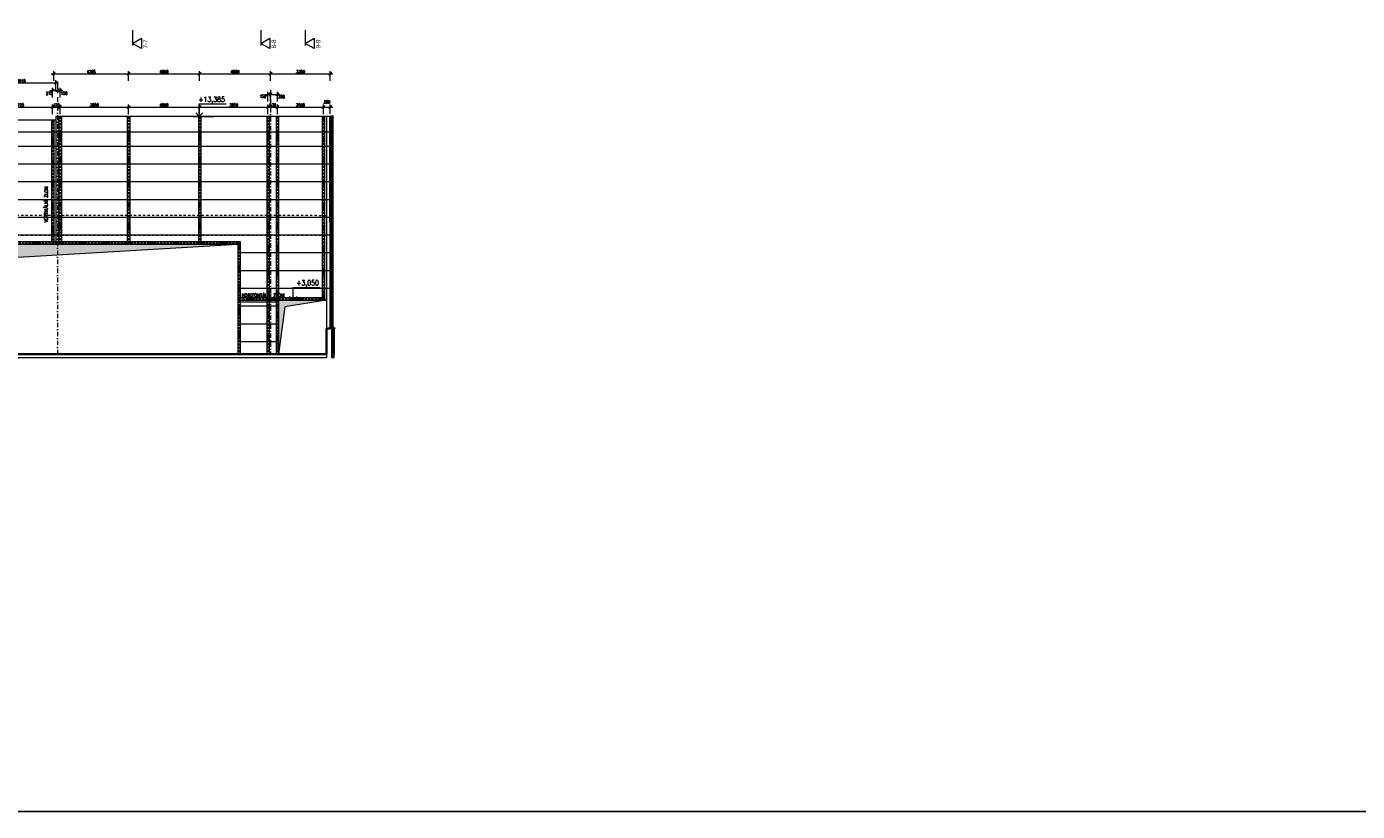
# Model space of a CAD drawing. Header units: millimetres. Extents: x -485339 to 350584, y -1189934 to 0.
# Tile 129 of 178: x 80968 to 155877, y -1189934 to -1145724. Entities that reach past the tile are written whole.
import ezdxf
from ezdxf.enums import TextEntityAlignment as Align

# ---------------------------------------------------------------- set-up
doc = ezdxf.new("R2010")
doc.units = ezdxf.units.MM
doc.header["$LTSCALE"] = 10
for name, pattern in [('ACAD_ISO10W100', [18.5, 12, -3, 0.5, -3]), ('DASHDOT', [25.4, 12.7, -6.35, 0, -6.35]), ('DASHED', [19.05, 12.7, -6.35]), ('ČÁRKOVANÁ', [19.05, 12.7, -6.35])]:
    doc.linetypes.add(name, pattern=pattern)
doc.layers.get('Defpoints').update_dxf_attribs({"color": 201})
for name, color, linetype, lineweight in [('N_kóty', 10, 'Continuous', 18), ('N_popis_fasáda', 212, 'Continuous', 18), ('N_čáry_obrys', 10, 'Continuous', 35), ('N_čáry_obv.plášt', 212, 'Continuous', 18), ('N_čáry_obv.plášt_obrys', 212, 'Continuous', 35), ('N_čáry_plné', 10, 'Continuous', 18), ('St_kóty_výškové', 132, 'Continuous', 18), ('St_popis', 250, 'Continuous', 18), ('St_sloupy_opláštění_pohled', 25, 'ČÁRKOVANÁ', 18), ('St_čáry_obrys', 5, 'Continuous', 35), ('St_čáry_osy', 250, 'DASHDOT', 18), ('St_čáry_plné', 250, 'Continuous', 18), ('St_šrafy', 250, 'Continuous', 18)]:
    doc.layers.add(name, color=color, linetype=linetype, lineweight=lineweight)
doc.layers.add('N_profily', color=7, linetype='Continuous', lineweight=18, true_color=0x2424ff)
doc.layers.add('N_PROFILY_KOTY', color=7, linetype='Continuous', lineweight=18, true_color=0x2424ff)
doc.styles.add('Andy', font='arial.ttf')
doc.styles.add('ROMANS', font='romans.shx', dxfattribs={"width": 0.8})
doc.styles.get("Standard").update_dxf_attribs({"font": 'simplex.shx', "width": 0.8})
doc.linetypes.add('IZOLACE', pattern='A,0.0001,-0.1,[134,ltypeshp.shx,S=0.1,R=0,X=-0.1,Y=0],-0.2,[134,ltypeshp.shx,S=0.1,R=180,X=0.1,Y=0],-0.1', length=0.4001)
doc.linetypes.add('ZIGZAG', pattern='A,0.00254,-5.08,[131,ltypeshp.shx,S=5.08,R=0,X=-5.08,Y=0],-10.16,[131,ltypeshp.shx,S=5.08,R=180,X=5.08,Y=0],-5.08', length=20.32254)
doc.dimstyles.new('stavebníM100', dxfattribs={"dimtxt": 165, "dimasz": 170, "dimexe": 150, "dimexo": 100, "dimgap": 30, "dimtad": 1, "dimdec": 0, "dimtxsty": 'Standard', "dimblk": 'OBLIQUE', "dimcen": -2.5, "dimdle": 150, "dimclrd": 256, "dimclre": 256, "dimclrt": 256, "dimadec": 4, "dimazin": 0, "dimtfac": 1, "dimtdec": 0, "dimtmove": 2, "dimatfit": 3, "dimldrblk": 'OBLIQUE', "dimfxl": 400, "dimfxlon": 1, "dimlwd": -1, "dimlwe": -1, "dimarcsym": 0})

# ---------------------------------------------------------------- blocks, each defined once
blk = doc.blocks.new('*U7323')
at = {"color": 0, "linetype": 'ByBlock', "lineweight": -2}
blk.add_line((3, 0), (-7, 0), dxfattribs=at)
for points in [[(0, 0), (0, 6.12), (0, 6.12), (-13, 6.12)], [(1.75, 1.75), (0, 0), (-1.75, 1.75)]]:
    blk.add_lwpolyline(points, dxfattribs=at)
at = {"color": 0, "linetype": 'ByBlock', "lineweight": -2, "style": 'ROMANS', "width": 0.8}
for tag, p in [('VYSKA', (-3.45, 9.63)), ('POPIS_001', (-12.5, 5.12))]:
    blk.add_attdef(tag, text='', height=2.5, dxfattribs=at).set_placement(p, align=Align.TOP_RIGHT)
blk = doc.blocks.new('_OBLIQUE')
at = {"color": 0, "linetype": 'ByBlock'}
blk.add_line((-0.5, -0.5), (0.5, 0.5), dxfattribs=at)
blk = doc.blocks.new('*D8075')
at = {"layer": 'Defpoints', "color": 0}
for p in [(82429, -1150253), (78704, -1150997), (82429, -1150997)]:
    blk.add_point(p, dxfattribs=at)
at = {"layer": 'N_PROFILY_KOTY'}
for p, q in [((78554, -1150253), (82579, -1150253)), ((78704, -1150653), (78704, -1150103)), ((82429, -1150653), (82429, -1150103))]:
    blk.add_line(p, q, dxfattribs=at)
at = {"layer": 'N_PROFILY_KOTY', "linetype": 'ByBlock', "xscale": 170, "yscale": 170, "zscale": 170, "rotation": 180}
blk.add_blockref('_OBLIQUE', (78704, -1150253), dxfattribs=at)
at = {"layer": 'N_PROFILY_KOTY', "linetype": 'ByBlock', "xscale": 170, "yscale": 170, "zscale": 170}
blk.add_blockref('_OBLIQUE', (82429, -1150253), dxfattribs=at)
at = {"layer": 'N_PROFILY_KOTY', "lineweight": 18, "insert": (80567, -1150140), "char_height": 165, "attachment_point": 5}
blk.add_mtext('3725', dxfattribs=at)
blk = doc.blocks.new('*D8076')
at = {"layer": 'Defpoints', "color": 0}
for p in [(82854, -1150253), (82429, -1150997), (82854, -1150792)]:
    blk.add_point(p, dxfattribs=at)
at = {"layer": 'N_PROFILY_KOTY'}
for p, q in [((82279, -1150253), (83004, -1150253)), ((82429, -1150653), (82429, -1150103)), ((82854, -1150653), (82854, -1150103))]:
    blk.add_line(p, q, dxfattribs=at)
at = {"layer": 'N_PROFILY_KOTY', "linetype": 'ByBlock', "xscale": 170, "yscale": 170, "zscale": 170, "rotation": 180}
blk.add_blockref('_OBLIQUE', (82429, -1150253), dxfattribs=at)
at = {"layer": 'N_PROFILY_KOTY', "linetype": 'ByBlock', "xscale": 170, "yscale": 170, "zscale": 170}
blk.add_blockref('_OBLIQUE', (82854, -1150253), dxfattribs=at)
at = {"layer": 'N_PROFILY_KOTY', "lineweight": 18, "insert": (82642, -1150140), "char_height": 165, "attachment_point": 5}
blk.add_mtext('425', dxfattribs=at)
blk = doc.blocks.new('*D8077')
at = {"layer": 'Defpoints', "color": 0}
for p in [(86704, -1150253), (82854, -1150792), (86704, -1150792)]:
    blk.add_point(p, dxfattribs=at)
at = {"layer": 'N_PROFILY_KOTY'}
for p, q in [((82704, -1150253), (86854, -1150253)), ((82854, -1150653), (82854, -1150103)), ((86704, -1150653), (86704, -1150103))]:
    blk.add_line(p, q, dxfattribs=at)
at = {"layer": 'N_PROFILY_KOTY', "linetype": 'ByBlock', "xscale": 170, "yscale": 170, "zscale": 170, "rotation": 180}
blk.add_blockref('_OBLIQUE', (82854, -1150253), dxfattribs=at)
at = {"layer": 'N_PROFILY_KOTY', "linetype": 'ByBlock', "xscale": 170, "yscale": 170, "zscale": 170}
blk.add_blockref('_OBLIQUE', (86704, -1150253), dxfattribs=at)
at = {"layer": 'N_PROFILY_KOTY', "lineweight": 18, "insert": (84779, -1150140), "char_height": 165, "attachment_point": 5}
blk.add_mtext('3850', dxfattribs=at)
blk = doc.blocks.new('*D8078')
at = {"layer": 'Defpoints', "color": 0}
for p in [(90704, -1150253), (86704, -1150792), (90704, -1150792)]:
    blk.add_point(p, dxfattribs=at)
at = {"layer": 'N_PROFILY_KOTY'}
for p, q in [((86554, -1150253), (90854, -1150253)), ((86704, -1150653), (86704, -1150103)), ((90704, -1150653), (90704, -1150103))]:
    blk.add_line(p, q, dxfattribs=at)
at = {"layer": 'N_PROFILY_KOTY', "linetype": 'ByBlock', "xscale": 170, "yscale": 170, "zscale": 170, "rotation": 180}
blk.add_blockref('_OBLIQUE', (86704, -1150253), dxfattribs=at)
at = {"layer": 'N_PROFILY_KOTY', "linetype": 'ByBlock', "xscale": 170, "yscale": 170, "zscale": 170}
blk.add_blockref('_OBLIQUE', (90704, -1150253), dxfattribs=at)
at = {"layer": 'N_PROFILY_KOTY', "lineweight": 18, "insert": (88704, -1150140), "char_height": 165, "attachment_point": 5}
blk.add_mtext('4000', dxfattribs=at)
blk = doc.blocks.new('*D8079')
at = {"layer": 'Defpoints', "color": 0}
for p in [(94554, -1150253), (90704, -1150792), (94554, -1150792)]:
    blk.add_point(p, dxfattribs=at)
at = {"layer": 'N_PROFILY_KOTY'}
for p, q in [((90554, -1150253), (94704, -1150253)), ((90704, -1150653), (90704, -1150103)), ((94554, -1150653), (94554, -1150103))]:
    blk.add_line(p, q, dxfattribs=at)
at = {"layer": 'N_PROFILY_KOTY', "linetype": 'ByBlock', "xscale": 170, "yscale": 170, "zscale": 170, "rotation": 180}
blk.add_blockref('_OBLIQUE', (90704, -1150253), dxfattribs=at)
at = {"layer": 'N_PROFILY_KOTY', "linetype": 'ByBlock', "xscale": 170, "yscale": 170, "zscale": 170}
blk.add_blockref('_OBLIQUE', (94554, -1150253), dxfattribs=at)
at = {"layer": 'N_PROFILY_KOTY', "lineweight": 18, "insert": (92629, -1150140), "char_height": 165, "attachment_point": 5}
blk.add_mtext('3850', dxfattribs=at)
blk = doc.blocks.new('*D8080')
at = {"layer": 'Defpoints', "color": 0}
for p in [(95084, -1150253), (94554, -1150792), (95084, -1150792)]:
    blk.add_point(p, dxfattribs=at)
at = {"layer": 'N_PROFILY_KOTY'}
for p, q in [((94404, -1150253), (95234, -1150253)), ((94554, -1150653), (94554, -1150103)), ((95084, -1150653), (95084, -1150103))]:
    blk.add_line(p, q, dxfattribs=at)
at = {"layer": 'N_PROFILY_KOTY', "linetype": 'ByBlock', "xscale": 170, "yscale": 170, "zscale": 170, "rotation": 180}
blk.add_blockref('_OBLIQUE', (94554, -1150253), dxfattribs=at)
at = {"layer": 'N_PROFILY_KOTY', "linetype": 'ByBlock', "xscale": 170, "yscale": 170, "zscale": 170}
blk.add_blockref('_OBLIQUE', (95084, -1150253), dxfattribs=at)
at = {"layer": 'N_PROFILY_KOTY', "lineweight": 18, "insert": (94819, -1150140), "char_height": 165, "attachment_point": 5}
blk.add_mtext('530', dxfattribs=at)
blk = doc.blocks.new('*D8081')
at = {"layer": 'Defpoints', "color": 0}
for p in [(97674, -1150253), (95084, -1150792), (97674, -1150793)]:
    blk.add_point(p, dxfattribs=at)
at = {"layer": 'N_PROFILY_KOTY'}
for p, q in [((94934, -1150253), (97824, -1150253)), ((95084, -1150653), (95084, -1150103)), ((97674, -1150653), (97674, -1150103))]:
    blk.add_line(p, q, dxfattribs=at)
at = {"layer": 'N_PROFILY_KOTY', "linetype": 'ByBlock', "xscale": 170, "yscale": 170, "zscale": 170, "rotation": 180}
blk.add_blockref('_OBLIQUE', (95084, -1150253), dxfattribs=at)
at = {"layer": 'N_PROFILY_KOTY', "linetype": 'ByBlock', "xscale": 170, "yscale": 170, "zscale": 170}
blk.add_blockref('_OBLIQUE', (97674, -1150253), dxfattribs=at)
at = {"layer": 'N_PROFILY_KOTY', "lineweight": 18, "insert": (96379, -1150140), "char_height": 165, "attachment_point": 5}
blk.add_mtext('2590', dxfattribs=at)
blk = doc.blocks.new('*D8082')
at = {"layer": 'Defpoints', "color": 0}
for p in [(98063, -1150253), (97674, -1150793), (98063, -1150747)]:
    blk.add_point(p, dxfattribs=at)
at = {"layer": 'N_PROFILY_KOTY'}
for p, q in [((97524, -1150253), (98213, -1150253)), ((97674, -1150653), (97674, -1150103)), ((98063, -1150647), (98063, -1150103))]:
    blk.add_line(p, q, dxfattribs=at)
at = {"layer": 'N_PROFILY_KOTY', "linetype": 'ByBlock', "xscale": 170, "yscale": 170, "zscale": 170, "rotation": 180}
blk.add_blockref('_OBLIQUE', (97674, -1150253), dxfattribs=at)
at = {"layer": 'N_PROFILY_KOTY', "linetype": 'ByBlock', "xscale": 170, "yscale": 170, "zscale": 170}
blk.add_blockref('_OBLIQUE', (98063, -1150253), dxfattribs=at)
at = {"layer": 'N_PROFILY_KOTY', "lineweight": 18, "insert": (97869, -1149975), "char_height": 165, "attachment_point": 5}
blk.add_mtext('389', dxfattribs=at)
blk = doc.blocks.new('*D8094')
at = {"layer": 'Defpoints', "color": 0}
for p in [(82704, -1148767), (82704, -1149317), (82429, -1150997)]:
    blk.add_point(p, dxfattribs=at)
at = {"layer": 'N_PROFILY_KOTY'}
for p, q in [((82704, -1148917), (82704, -1149467)), ((82279, -1149317), (82854, -1149317)), ((82429, -1149717), (82429, -1149167))]:
    blk.add_line(p, q, dxfattribs=at)
at = {"layer": 'N_PROFILY_KOTY', "linetype": 'ByBlock', "xscale": 170, "yscale": 170, "zscale": 170, "rotation": 180}
blk.add_blockref('_OBLIQUE', (82429, -1149317), dxfattribs=at)
at = {"layer": 'N_PROFILY_KOTY', "linetype": 'ByBlock', "xscale": 170, "yscale": 170, "zscale": 170}
blk.add_blockref('_OBLIQUE', (82704, -1149317), dxfattribs=at)
at = {"layer": 'N_PROFILY_KOTY', "lineweight": 18, "insert": (82242, -1149479), "char_height": 165, "attachment_point": 5}
blk.add_mtext('275', dxfattribs=at)
blk = doc.blocks.new('*D8095')
at = {"layer": 'Defpoints', "color": 0}
for p in [(82704, -1148767), (82854, -1149317), (82854, -1149857)]:
    blk.add_point(p, dxfattribs=at)
at = {"layer": 'N_PROFILY_KOTY'}
for p, q in [((82704, -1148917), (82704, -1149467)), ((82554, -1149317), (83004, -1149317)), ((82854, -1149717), (82854, -1149167))]:
    blk.add_line(p, q, dxfattribs=at)
at = {"layer": 'N_PROFILY_KOTY', "linetype": 'ByBlock', "xscale": 170, "yscale": 170, "zscale": 170, "rotation": 180}
blk.add_blockref('_OBLIQUE', (82704, -1149317), dxfattribs=at)
at = {"layer": 'N_PROFILY_KOTY', "linetype": 'ByBlock', "xscale": 170, "yscale": 170, "zscale": 170}
blk.add_blockref('_OBLIQUE', (82854, -1149317), dxfattribs=at)
at = {"layer": 'N_PROFILY_KOTY', "lineweight": 18, "insert": (83078, -1149479), "char_height": 165, "attachment_point": 5}
blk.add_mtext('150', dxfattribs=at)
blk = doc.blocks.new('*D8096')
at = {"layer": 'Defpoints', "color": 0}
for p in [(94704, -1149548), (94554, -1150792), (94704, -1150792)]:
    blk.add_point(p, dxfattribs=at)
at = {"layer": 'N_PROFILY_KOTY'}
for p, q in [((94404, -1149548), (94854, -1149548)), ((94554, -1149948), (94554, -1149398)), ((94704, -1149948), (94704, -1149398))]:
    blk.add_line(p, q, dxfattribs=at)
at = {"layer": 'N_PROFILY_KOTY', "linetype": 'ByBlock', "xscale": 170, "yscale": 170, "zscale": 170, "rotation": 180}
blk.add_blockref('_OBLIQUE', (94554, -1149548), dxfattribs=at)
at = {"layer": 'N_PROFILY_KOTY', "linetype": 'ByBlock', "xscale": 170, "yscale": 170, "zscale": 170}
blk.add_blockref('_OBLIQUE', (94704, -1149548), dxfattribs=at)
at = {"layer": 'N_PROFILY_KOTY', "lineweight": 18, "insert": (94265, -1149653), "char_height": 165, "attachment_point": 5}
blk.add_mtext('150', dxfattribs=at)
blk = doc.blocks.new('*D8097')
at = {"layer": 'Defpoints', "color": 0}
for p in [(95084, -1149548), (94704, -1150792), (95084, -1150792)]:
    blk.add_point(p, dxfattribs=at)
at = {"layer": 'N_PROFILY_KOTY'}
for p, q in [((94554, -1149548), (95234, -1149548)), ((94704, -1149948), (94704, -1149398)), ((95084, -1149948), (95084, -1149398))]:
    blk.add_line(p, q, dxfattribs=at)
at = {"layer": 'N_PROFILY_KOTY', "linetype": 'ByBlock', "xscale": 170, "yscale": 170, "zscale": 170, "rotation": 180}
blk.add_blockref('_OBLIQUE', (94704, -1149548), dxfattribs=at)
at = {"layer": 'N_PROFILY_KOTY', "linetype": 'ByBlock', "xscale": 170, "yscale": 170, "zscale": 170}
blk.add_blockref('_OBLIQUE', (95084, -1149548), dxfattribs=at)
at = {"layer": 'N_PROFILY_KOTY', "lineweight": 18, "insert": (95313, -1149672), "char_height": 165, "attachment_point": 5}
blk.add_mtext('380', dxfattribs=at)
blk = doc.blocks.new('*D8125')
at = {"layer": 'Defpoints', "color": 0}
for p in [(82619, -1148891), (78704, -1150997), (82619, -1150792)]:
    blk.add_point(p, dxfattribs=at)
at = {"layer": 'N_kóty'}
for p, q in [((78554, -1148891), (82769, -1148891)), ((78704, -1149291), (78704, -1148741)), ((82619, -1149291), (82619, -1148741))]:
    blk.add_line(p, q, dxfattribs=at)
at = {"layer": 'N_kóty', "linetype": 'ByBlock', "xscale": 170, "yscale": 170, "zscale": 170, "rotation": 180}
blk.add_blockref('_OBLIQUE', (78704, -1148891), dxfattribs=at)
at = {"layer": 'N_kóty', "linetype": 'ByBlock', "xscale": 170, "yscale": 170, "zscale": 170}
blk.add_blockref('_OBLIQUE', (82619, -1148891), dxfattribs=at)
at = {"layer": 'N_kóty', "lineweight": 18, "insert": (80662, -1148779), "char_height": 165, "attachment_point": 5}
blk.add_mtext('3915', dxfattribs=at)
blk = doc.blocks.new('*D8126')
at = {"layer": 'Defpoints', "color": 0}
for p in [(86704, -1148380), (82499, -1150997), (86704, -1150792)]:
    blk.add_point(p, dxfattribs=at)
at = {"layer": 'N_kóty'}
for p, q in [((82499, -1148780), (82499, -1148230)), ((86704, -1148780), (86704, -1148230)), ((82349, -1148380), (86854, -1148380))]:
    blk.add_line(p, q, dxfattribs=at)
at = {"layer": 'N_kóty', "linetype": 'ByBlock', "xscale": 170, "yscale": 170, "zscale": 170, "rotation": 180}
blk.add_blockref('_OBLIQUE', (82499, -1148380), dxfattribs=at)
at = {"layer": 'N_kóty', "linetype": 'ByBlock', "xscale": 170, "yscale": 170, "zscale": 170}
blk.add_blockref('_OBLIQUE', (86704, -1148380), dxfattribs=at)
at = {"layer": 'N_kóty', "lineweight": 18, "insert": (84602, -1148267), "char_height": 165, "attachment_point": 5}
blk.add_mtext('4205', dxfattribs=at)
blk = doc.blocks.new('*D8127')
at = {"layer": 'Defpoints', "color": 0}
for p in [(90704, -1148380), (86704, -1150792), (90704, -1150792)]:
    blk.add_point(p, dxfattribs=at)
at = {"layer": 'N_kóty'}
for p, q in [((86704, -1148780), (86704, -1148230)), ((90704, -1148780), (90704, -1148230)), ((86554, -1148380), (90854, -1148380))]:
    blk.add_line(p, q, dxfattribs=at)
at = {"layer": 'N_kóty', "linetype": 'ByBlock', "xscale": 170, "yscale": 170, "zscale": 170, "rotation": 180}
blk.add_blockref('_OBLIQUE', (86704, -1148380), dxfattribs=at)
at = {"layer": 'N_kóty', "linetype": 'ByBlock', "xscale": 170, "yscale": 170, "zscale": 170}
blk.add_blockref('_OBLIQUE', (90704, -1148380), dxfattribs=at)
at = {"layer": 'N_kóty', "lineweight": 18, "insert": (88704, -1148267), "char_height": 165, "attachment_point": 5}
blk.add_mtext('4000', dxfattribs=at)
blk = doc.blocks.new('*D8128')
at = {"layer": 'Defpoints', "color": 0}
for p in [(94704, -1148380), (90704, -1150792), (94704, -1150792)]:
    blk.add_point(p, dxfattribs=at)
at = {"layer": 'N_kóty'}
for p, q in [((90704, -1148780), (90704, -1148230)), ((94704, -1148780), (94704, -1148230)), ((90554, -1148380), (94854, -1148380))]:
    blk.add_line(p, q, dxfattribs=at)
at = {"layer": 'N_kóty', "linetype": 'ByBlock', "xscale": 170, "yscale": 170, "zscale": 170, "rotation": 180}
blk.add_blockref('_OBLIQUE', (90704, -1148380), dxfattribs=at)
at = {"layer": 'N_kóty', "linetype": 'ByBlock', "xscale": 170, "yscale": 170, "zscale": 170}
blk.add_blockref('_OBLIQUE', (94704, -1148380), dxfattribs=at)
at = {"layer": 'N_kóty', "lineweight": 18, "insert": (92704, -1148267), "char_height": 165, "attachment_point": 5}
blk.add_mtext('4000', dxfattribs=at)
blk = doc.blocks.new('*D8129')
at = {"layer": 'Defpoints', "color": 0}
for p in [(98063, -1148380), (94704, -1150792), (98063, -1150792)]:
    blk.add_point(p, dxfattribs=at)
at = {"layer": 'N_kóty'}
for p, q in [((94704, -1148780), (94704, -1148230)), ((98063, -1148780), (98063, -1148230)), ((94554, -1148380), (98213, -1148380))]:
    blk.add_line(p, q, dxfattribs=at)
at = {"layer": 'N_kóty', "linetype": 'ByBlock', "xscale": 170, "yscale": 170, "zscale": 170, "rotation": 180}
blk.add_blockref('_OBLIQUE', (94704, -1148380), dxfattribs=at)
at = {"layer": 'N_kóty', "linetype": 'ByBlock', "xscale": 170, "yscale": 170, "zscale": 170}
blk.add_blockref('_OBLIQUE', (98063, -1148380), dxfattribs=at)
at = {"layer": 'N_kóty', "lineweight": 18, "insert": (96384, -1148267), "char_height": 165, "attachment_point": 5}
blk.add_mtext('3359', dxfattribs=at)

msp = doc.modelspace()

# ---------------------------------------------------------------- hatches: boundary and pattern name
at = {"layer": 'N_čáry_obv.plášt'}
h = msp.add_hatch(dxfattribs=at)
h.set_pattern_fill('HONEY', color=256, scale=20, angle=180)
h.set_pattern_definition([(0, (531980.6, -191538.767), (95.25, 54.992613), [63.5, -127]), (120, (531980.6, -191538.767), (-95.2499998, 54.9926133), [63.5, -127]), (60, (531980.6, -191538.767), (2e-07, 109.9852262), [-127, 63.5])])
h.paths.add_polyline_path([(98154.2, -1164377.3), (98254.2, -1164377.3), (98254.2, -1164177.3), (98254.2, -1163877.3), (98204.2, -1163877.3), (98154.2, -1163877.3), (98154.2, -1164177.3)])
at = {"layer": 'St_šrafy', "lineweight": 18}
h = msp.add_hatch(color=253, dxfattribs=at)
h.dxf.hatch_style = 1
h.paths.add_polyline_path([(71854.5, -1164177.3), (72524.1, -1159184.9), (92854.5, -1157977.3), (71854.5, -1157977.3)])
h = msp.add_hatch(color=253, dxfattribs=at)
h.dxf.hatch_style = 1
h.paths.add_polyline_path([(95154.5, -1164177.3), (95154.5, -1161127.3), (97854.2, -1161127.3), (95498.5, -1161516.1)])

# ---------------------------------------------------------------- linework, layer by layer
at = {"layer": 'Defpoints'}
msp.add_lwpolyline([(-480994, -929890.9), (286897.8, -929890.9), (286897.8, -1189933.9), (-480994, -1189933.9)], close=True, dxfattribs=at)
at = {"layer": 'N_profily', "lineweight": 18}
for points in [[(82359.5, -1150997.3), (82359.5, -1157837.3)], [(82499.5, -1150997.3), (82499.5, -1157837.3)], [(82784.5, -1150792.3), (82784.5, -1157837.3)], [(82924.5, -1150792.3), (82924.5, -1157837.3)], [(86634.5, -1150792.3), (86634.5, -1157837.3)], [(86774.5, -1150792.3), (86774.5, -1157837.3)], [(90634.5, -1150792.3), (90634.5, -1157837.3)], [(90774.5, -1150792.3), (90774.5, -1157837.3)], [(94484.5, -1150792.3), (94484.5, -1164177.3)], [(94624.5, -1150792.3), (94624.5, -1164177.3)], [(95014.5, -1150792.3), (95014.5, -1164177.3)], [(95154.5, -1150792.3), (95154.5, -1164177.3)], [(97605, -1150792.3), (97605, -1161127.3)], [(97745, -1150792.3), (97745, -1161127.3)], [(47714.5, -1157837.3), (92994.5, -1157837.3)], [(47854.5, -1157977.3), (92854.5, -1157977.3)], [(92854.5, -1157837.3), (92854.5, -1164177.3)], [(92994.5, -1157837.3), (92994.5, -1164177.3)], [(92994.5, -1160987.3), (97605, -1160987.3)], [(92994.5, -1161127.3), (97605, -1161127.3)]]:
    msp.add_lwpolyline(points, dxfattribs=at)
at = {"layer": 'N_profily', "linetype": 'ACAD_ISO10W100', "lineweight": 18}
for points in [[(82429.5, -1150997.3), (82429.5, -1157837.3)], [(82854.5, -1150792.3), (82854.5, -1157837.3)], [(86704.5, -1150792.3), (86704.5, -1157837.3)], [(90704.5, -1150792.3), (90704.5, -1157837.3)], [(94554.5, -1150792.3), (94554.5, -1164177.3)], [(95084.5, -1150792.3), (95084.5, -1164177.3)], [(97674.1, -1150793.1), (97674.1, -1161128.1)], [(47784.5, -1157907.3), (92924.5, -1157907.3)], [(92924.5, -1157837.3), (92924.5, -1164177.3)], [(92928.5, -1161057.3), (97675, -1161057.3)]]:
    msp.add_lwpolyline(points, dxfattribs=at)
at = {"layer": 'N_profily', "lineweight": 18}
for points in [[(92920.5, -1160995.8), (92920.5, -1161118.8), (92854.5, -1161118.8), (92854.5, -1161127.3), (92994.5, -1161127.3), (92994.5, -1161118.8), (92928.5, -1161118.8), (92928.5, -1160995.8), (92994.5, -1160995.8), (92994.5, -1160987.3), (92854.5, -1160987.3), (92854.5, -1160995.8)], [(95080.5, -1160995.8), (95080.5, -1161118.8), (95014.5, -1161118.8), (95014.5, -1161127.3), (95154.5, -1161127.3), (95154.5, -1161118.8), (95088.5, -1161118.8), (95088.5, -1160995.8), (95154.5, -1160995.8), (95154.5, -1160987.3), (95014.5, -1160987.3), (95014.5, -1160995.8)]]:
    msp.add_lwpolyline(points, close=True, dxfattribs=at)
at = {"layer": 'N_čáry_obrys'}
msp.add_line((98254.2, -1164177.3), (98254.2, -1162700.6), dxfattribs=at)
msp.add_lwpolyline([(98068.2, -1162669.7), (98068.2, -1162700.6), (98280.1, -1162700.6), (98294.2, -1162744.2), (98272.1, -1162731.2)], dxfattribs=at)
at = {"layer": 'N_čáry_obv.plášt', "linetype": 'IZOLACE', "ltscale": 10}
msp.add_line((98204.2, -1163877.3), (98204.2, -1162737.3), dxfattribs=at)
at = {"layer": 'N_čáry_obv.plášt', "linetype": 'ZIGZAG'}
msp.add_lwpolyline([(98124.2, -1150750.2), (98124.2, -1162700.6)], dxfattribs=at)
at = {"layer": 'N_čáry_obv.plášt'}
for points in [[(98184.2, -1160762.3), (98184.2, -1162730.6)], [(98154.2, -1162737.3), (98254.2, -1162737.3)]]:
    msp.add_lwpolyline(points, dxfattribs=at)
at = {"layer": 'N_čáry_obv.plášt', "linetype": 'IZOLACE', "ltscale": 3}
msp.add_lwpolyline([(98064.2, -1162719.2), (98254.2, -1162719.2)], dxfattribs=at)
at = {"layer": 'N_čáry_obv.plášt'}
msp.add_lwpolyline([(98154.2, -1164377.3), (98154.2, -1164177.3), (98154.2, -1163877.3), (98204.2, -1163877.3), (98254.2, -1163877.3), (98254.2, -1164177.3), (98254.2, -1164377.3)], close=True, dxfattribs=at)
at = {"layer": 'N_čáry_obv.plášt_obrys', "lineweight": 18}
for points in [[(82619.5, -1150997.3), (16899.5, -1150997.3)], [(98063.4, -1150792.3), (82619.5, -1150792.3)], [(82619.5, -1150792.3), (82619.5, -1157837.3)], [(98063.4, -1151677.3), (1634.4, -1151677.3)], [(98063.5, -1152477.3), (1634.4, -1152477.3)], [(98063.6, -1153477.3), (1634.3, -1153477.3)], [(98063.7, -1154477.3), (1634.2, -1154477.3)], [(98063.8, -1155477.3), (1634.1, -1155477.3)], [(98063.8, -1156477.3), (1634, -1156477.3)], [(98063.9, -1157477.3), (1634, -1157477.3)], [(71854.5, -1157977.3), (92854.5, -1157977.3)], [(92854.5, -1157977.3), (92854.5, -1164177.3)], [(98064, -1158477.3), (92854.5, -1158477.3)], [(98064.1, -1159477.3), (92854.5, -1159477.3)], [(98064.2, -1160477.3), (92854.5, -1160477.3)], [(95154.5, -1161247.3), (92854.5, -1161247.3)], [(95154.5, -1161477.3), (92854.5, -1161477.3)], [(95154.5, -1161127.3), (95154.5, -1164177.3)], [(97854.2, -1161127.3), (95154.5, -1161127.3)], [(95154.5, -1164177.3), (95154.5, -1161127.3), (97854.2, -1161127.3), (95498.5, -1161516.1), (95154.5, -1164177.3)], [(95154.5, -1162477.3), (92854.5, -1162477.3)], [(95154.5, -1163477.3), (92854.5, -1163477.3)]]:
    msp.add_lwpolyline(points, dxfattribs=at)
at = {"layer": 'N_čáry_obv.plášt_obrys', "linetype": 'DASHED', "lineweight": 18}
for points in [[(82739.5, -1150792.3), (82739.5, -1157837.3)], [(95154.5, -1161127.3), (92854.5, -1161127.3)]]:
    msp.add_lwpolyline(points, dxfattribs=at)
at = {"layer": 'N_čáry_obv.plášt_obrys', "ltscale": 10}
for points in [[(98063.4, -1150746.5), (98064.4, -1162719.2)], [(98184.2, -1150733.6), (98184.2, -1162700.6)]]:
    msp.add_lwpolyline(points, dxfattribs=at)
at = {"layer": 'N_čáry_obv.plášt_obrys', "lineweight": 18}
msp.add_lwpolyline([(71854.5, -1164177.3), (72524.1, -1159184.9), (92854.5, -1157977.3), (71854.5, -1157977.3)], close=True, dxfattribs=at)
at = {"layer": 'N_čáry_plné'}
for points in [[(98254.2, -1163877.3), (98154.2, -1163877.3)], [(98254.2, -1164177.3), (98254.2, -1164377.3)]]:
    msp.add_lwpolyline(points, dxfattribs=at)
at = {"layer": 'St_popis', "linetype": 'DASHDOT', "ltscale": 2, "const_width": 83.3}
for points in [[(86935.6, -1146799.2), (86935.6, -1145907.9)], [(94160, -1146799.2), (94160, -1145907.9)], [(96654.5, -1146799.2), (96654.5, -1145907.9)]]:
    msp.add_lwpolyline(points, dxfattribs=at)
at = {"layer": 'St_popis'}
for points in [[(86935.6, -1146670.2), (87437.9, -1146380.2), (87437.9, -1146960.2)], [(94160, -1146670.2), (94662.2, -1146380.2), (94662.2, -1146960.2)], [(96654.5, -1146670.2), (97156.8, -1146380.2), (97156.8, -1146960.2)]]:
    msp.add_lwpolyline(points, close=True, dxfattribs=at)
at = {"layer": 'St_sloupy_opláštění_pohled', "linetype": 'Continuous'}
msp.add_lwpolyline([(97854.2, -1150792.3), (97854.2, -1164177.3)], dxfattribs=at)
at = {"layer": 'St_čáry_obrys'}
for p, q in [((98064.2, -1162737.3), (97854.2, -1162737.3)), ((97854.2, -1162737.3), (97854.2, -1164177.3))]:
    msp.add_line(p, q, dxfattribs=at)
msp.add_lwpolyline([(97854.2, -1164177.3), (1843.7, -1164177.3)], dxfattribs=at)
at = {"layer": 'St_čáry_osy', "lineweight": 18, "ltscale": 2}
for points in [[(82704.5, -1149702.5), (82704.5, -1164177.3)], [(94704.5, -1149287.5), (94704.5, -1164177.3)]]:
    msp.add_lwpolyline(points, dxfattribs=at)
at = {"layer": 'St_čáry_osy', "lineweight": 18}
for points in [[(1634, -1156351), (97854.2, -1156355.7)], [(1634, -1157462), (97854.2, -1157466.7)]]:
    msp.add_lwpolyline(points, dxfattribs=at)
at = {"layer": 'St_čáry_plné'}
msp.add_line((98154.2, -1164177.3), (98154.2, -1162737.3), dxfattribs=at)
for points in [[(97854.2, -1152093.5), (97854.2, -1164377.3)], [(97854.2, -1162737.3), (97854.2, -1164377.3)], [(98154.2, -1162737.3), (98154.2, -1164377.3)], [(97854.2, -1164377.3), (1843.7, -1164377.3)]]:
    msp.add_lwpolyline(points, dxfattribs=at)
at = {"layer": 'St_šrafy'}
msp.add_lwpolyline([(98154.2, -1162737.3), (97854.2, -1162737.3)], dxfattribs=at)

# ---------------------------------------------------------------- block references
at = {"layer": 'St_kóty_výškové'}
ref = msp.add_blockref('*U7323', (90688.9, -1150792.3), dxfattribs=dict(at, xscale=-115.8301158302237, yscale=115.8301158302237, zscale=115.8301158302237))
ref.add_attrib('VYSKA', '+13,385', dxfattribs={"layer": '0', "color": 0, "linetype": 'ByBlock', "lineweight": -2, "height": 289.58, "style": 'ROMANS', "width": 0.8}).set_placement((92136.7, -1149677.4), align=Align.TOP_RIGHT)
ref = msp.add_blockref('*U7323', (95977, -1161127.3), dxfattribs=dict(at, xscale=-115.8301158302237, yscale=115.8301158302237, zscale=115.8301158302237))
ref.add_attrib('VYSKA', '+3,050', dxfattribs={"layer": '0', "color": 0, "linetype": 'ByBlock', "lineweight": -2, "height": 289.58, "style": 'ROMANS', "width": 0.8}).set_placement((97424.8, -1160012.4), align=Align.TOP_RIGHT)

# ---------------------------------------------------------------- texts
at = {"layer": 'N_popis_fasáda', "lineweight": 18, "width": 0.8}
msp.add_text('VERTIKÁLNÍ ZLOM', height=200, rotation=90, dxfattribs=at).set_placement((82166.3, -1156753.8))
msp.add_text('HORIZONTÁLNÍ ZLOM', height=200, dxfattribs=at).set_placement((93066.5, -1160963.6))
at = {"layer": 'St_popis', "style": 'Andy'}
for s, p in [('7-7', (87783.9, -1146955.8)), ('8-8', (95008.2, -1146955.8)), ('9-9', (97502.8, -1146955.8))]:
    msp.add_text(s, height=250, rotation=90, dxfattribs=at).set_placement(p)

# ---------------------------------------------------------------- dimensions: what is measured, and where the dimension line sits
at = {"layer": 'N_kóty', "lineweight": 18}
for base, p1, p2, picture, middle in [((86704.5, -1148380), (82499.5, -1150997.3), (86704.5, -1150792.3), '*D8126', (84602, -1148267.5)), ((90704.5, -1148380), (86704.5, -1150792.3), (90704.5, -1150792.3), '*D8127', (88704.5, -1148267.5)), ((94704.5, -1148380), (90704.5, -1150792.3), (94704.5, -1150792.3), '*D8128', (92704.5, -1148267.5)), ((98063.4, -1148380), (94704.5, -1150792.3), (98063.4, -1150792), '*D8129', (96383.9, -1148267.5)), ((82619.5, -1148891.1), (78704.5, -1150997.3), (82619.5, -1150792.3), '*D8125', (80662, -1148778.6))]:
    dim = msp.add_linear_dim(base=base, p1=p1, p2=p2, dimstyle='stavebníM100', dxfattribs=at)
    dim.commit()
    dim.dimension.update_dxf_attribs({"geometry": picture, "text_midpoint": middle})
at = {"layer": 'N_PROFILY_KOTY', "lineweight": 18}
for base, p1, p2, picture, middle in [((82704.5, -1149317.5), (82429.5, -1150997.3), (82704.5, -1148767), '*D8094', (82242.1, -1149478.6)), ((82854.5, -1149317.5), (82704.5, -1148767), (82854.5, -1149856.8), '*D8095', (83077.5, -1149478.6)), ((94704.5, -1149548.5), (94554.5, -1150792.3), (94704.5, -1150792.3), '*D8096', (94265, -1149653)), ((95084.5, -1149548.5), (94704.5, -1150792.3), (95084.5, -1150792.3), '*D8097', (95313, -1149671.5))]:
    dim = msp.add_linear_dim(base=base, p1=p1, p2=p2, dimstyle='stavebníM100', override={"dimtxsty": 'Standard', "dimldrblk": 'OBLIQUE'}, dxfattribs=at)
    dim.commit()
    dim.dimension.update_dxf_attribs({"geometry": picture, "text_midpoint": middle, "dimtype": 160})
for base, p1, p2, picture, middle in [((82429.5, -1150253), (78704.5, -1150997.3), (82429.5, -1150997.3), '*D8075', (80567, -1150140.5)), ((82854.5, -1150253), (82429.5, -1150997.3), (82854.5, -1150792.3), '*D8076', (82642, -1150140.5)), ((86704.5, -1150253), (82854.5, -1150792.3), (86704.5, -1150792.3), '*D8077', (84779.5, -1150140.5)), ((90704.5, -1150253), (86704.5, -1150792.3), (90704.5, -1150792.3), '*D8078', (88704.5, -1150140.5)), ((94554.5, -1150253), (90704.5, -1150792.3), (94554.5, -1150792.3), '*D8079', (92629.5, -1150140.5)), ((95084.5, -1150253), (94554.5, -1150792.3), (95084.5, -1150792.3), '*D8080', (94819.5, -1150140.5)), ((97674.1, -1150253), (95084.5, -1150792.3), (97674.1, -1150793.1), '*D8081', (96379.3, -1150140.5)), ((98063.4, -1150253), (97674.1, -1150793.1), (98063.4, -1150746.5), '*D8082', (97868.7, -1149975.5))]:
    dim = msp.add_linear_dim(base=base, p1=p1, p2=p2, dimstyle='stavebníM100', dxfattribs=at)
    dim.commit()
    dim.dimension.update_dxf_attribs({"geometry": picture, "text_midpoint": middle})

doc.saveas('drawing.dxf')
